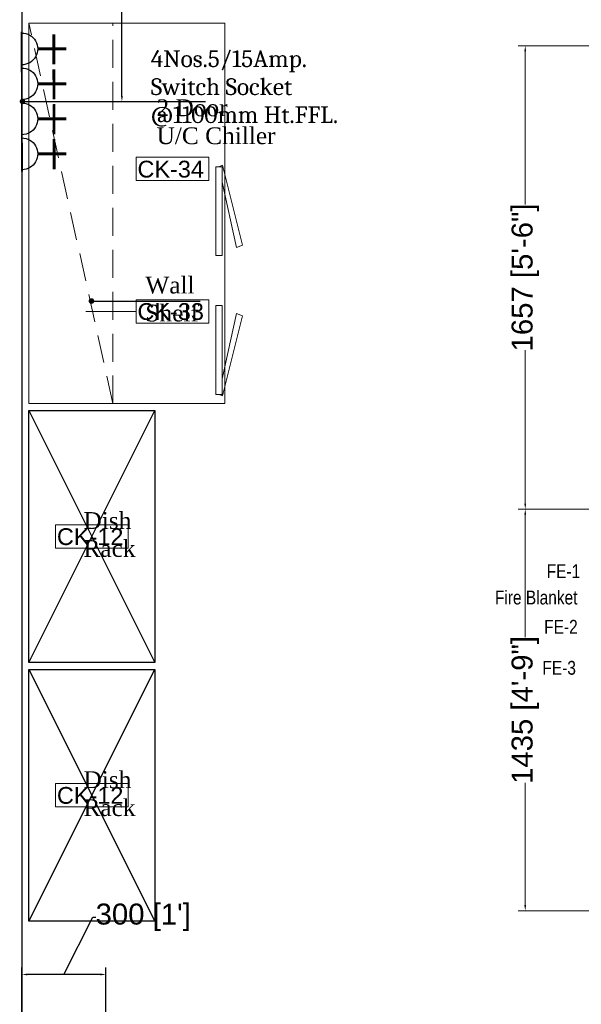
# Model space of a CAD drawing. Header units: millimetres. Extents: x 2985995 to 3127507, y -509231 to -458405.
# Tile 56 of 100: x 3052312 to 3054319, y -469535 to -466016. Entities that reach past the tile are written whole.
import ezdxf

# ---------------------------------------------------------------- set-up
doc = ezdxf.new("R2010")
doc.units = ezdxf.units.MM
doc.header["$LTSCALE"] = 1000
doc.header["$MEASUREMENT"] = 0
doc.header["$PDMODE"] = 3
doc.header["$PDSIZE"] = -1
doc.linetypes.add('DASHED', pattern=[0.75, 0.5, -0.25])
doc.layers.get('0').update_dxf_attribs({"linetype": 'CONTINUOUS'})
doc.layers.get('Defpoints').update_dxf_attribs({"linetype": 'CONTINUOUS'})
for name, color, linetype in [('A-Wall Full', 201, 'CONTINUOUS'), ('Drainage', 252, 'CONTINUOUS'), ('ELECTRICAL', 7, 'CONTINUOUS'), ('Equipment', 5, 'CONTINUOUS'), ('Equipment Name', 7, 'CONTINUOUS')]:
    doc.layers.add(name, color=color, linetype=linetype)
for name, color, linetype, lineweight in [('Civil-Wall-Text', 7, 'CONTINUOUS', 0), ('Equip No.', 1, 'CONTINUOUS', 15), ('Fire Extinguisher', 1, 'CONTINUOUS', 0)]:
    doc.layers.add(name, color=color, linetype=linetype, lineweight=lineweight)
doc.styles.add('2.5 Arial_regular_annotative', font='arial.ttf', dxfattribs={"width": 0.8, "height": 2.5})
doc.styles.add('ARAIL', font='arial.ttf')
doc.styles.add('Arial', font='arial.ttf')
doc.styles.get("Standard").update_dxf_attribs({"font": 'arial.ttf'})
doc.styles.add('style12', font='BOOKOSI.TTF')
doc.dimstyles.new('TFS-Dim', dxfattribs={"dimtxt": 75, "dimasz": 20, "dimexe": 25, "dimexo": 25, "dimgap": 5, "dimtad": 0, "dimdec": 0, "dimzin": 0, "dimdsep": 46, "dimtxsty": 'Standard', "dimcen": 0.09, "dimclrd": 8, "dimclre": 8, "dimadec": 0, "dimazin": 0, "dimtfac": 1, "dimtdec": 0, "dimtofl": 0, "dimtmove": 0, "dimatfit": 3, "dimldrblk": 'DOT', "dimfxl": 1, "dimtolj": 1, "dimtzin": 0, "dimlwd": -1, "dimlwe": -1, "dimarcsym": 0})

# ---------------------------------------------------------------- blocks, each defined once
blk = doc.blocks.new('_Dot')
at = {"color": 0, "linetype": 'ByBlock', "lineweight": -2}
blk.add_line((-0.5, 0), (-1, 0), dxfattribs=at)
at = {"color": 0, "linetype": 'ByBlock', "const_width": 0.5}
blk.add_lwpolyline([(-0.25, 0, 1), (0.25, 0, 1)], format="xyb", close=True, dxfattribs=at)
blk = doc.blocks.new('A$C21C85089')
at = {"layer": 'ELECTRICAL'}
for points, const_width in [([(-42, 108.5), (43.4, 108.5)], 4.7), ([(0, 69.7), (0, 0)], 7.15), ([(-35.8, 30), (38, 30)], 7.15)]:
    blk.add_lwpolyline(points, dxfattribs=dict(at, const_width=const_width))
blk.add_arc((0, 108.5), 38.8, 180, 0, dxfattribs=at)
blk = doc.blocks.new('*D722')
at = {"layer": 'Defpoints', "color": 0, "transparency": 16777216}
for p in [(3052319.7, -463708.1, 0), (3052677.3, -463708.1), (3052344.7, -466307.9, 0)]:
    blk.add_point(p, dxfattribs=at)
at = {"layer": 'ELECTRICAL', "color": 8, "transparency": 16777216}
for p, q in [((3052344.7, -463708.1), (3052702.3, -463708.1)), ((3052677.3, -463728.1), (3052677.3, -464743.4)), ((3052677.3, -466287.9), (3052677.3, -465272.6)), ((3052369.7, -466307.9), (3052702.3, -466307.9))]:
    blk.add_line(p, q, dxfattribs=at)
for points in [[(3052674, -463728.1), (3052680.6, -463728.1), (3052677.3, -463708.1)], [(3052674, -466287.9), (3052680.6, -466287.9), (3052677.3, -466307.9)]]:
    blk.add_solid(points, dxfattribs=at)
at = {"layer": 'ELECTRICAL', "color": 0, "transparency": 16777216, "insert": (3052677.3, -465008), "char_height": 75, "attachment_point": 5, "rotation": 90}
blk.add_mtext('\\A1;2600 [8\'-8"]', dxfattribs=at)
blk = doc.blocks.new('*D753')
at = {"layer": 'Defpoints', "color": 0, "transparency": 16777216}
for p in [(3052319.7, -469428.6), (3052319.7, -469767.8, 0), (3052620.2, -469767.8, 0)]:
    blk.add_point(p, dxfattribs=at)
at = {"layer": 'Drainage', "color": 8, "transparency": 16777216}
for p, q in [((3052470, -469428.6), (3052573.8, -469224.1)), ((3052573.8, -469224.1), (3052583.8, -469224.1)), ((3052319.7, -469742.8), (3052319.7, -469403.6)), ((3052600.2, -469428.6), (3052339.7, -469428.6)), ((3052620.2, -469742.8), (3052620.2, -469403.6))]:
    blk.add_line(p, q, dxfattribs=at)
for points in [[(3052339.7, -469425.3), (3052339.7, -469432), (3052319.7, -469428.6)], [(3052600.2, -469425.3), (3052600.2, -469432), (3052620.2, -469428.6)]]:
    blk.add_solid(points, dxfattribs=at)
at = {"layer": 'Drainage', "color": 0, "transparency": 16777216, "insert": (3052753.4, -469224.1), "char_height": 75, "attachment_point": 5}
blk.add_mtext("\\A1;300 [1']", dxfattribs=at)
blk = doc.blocks.new('*D757')
at = {"layer": 'Civil-Wall-Text', "color": 8, "transparency": 16777216}
for p, q in [((3054465.2, -467765.4), (3054093.9, -467765.4)), ((3054118.9, -467785.4), (3054118.9, -468222.7)), ((3054118.9, -469180.8), (3054118.9, -468743.5)), ((3054465.2, -469200.8), (3054093.9, -469200.8))]:
    blk.add_line(p, q, dxfattribs=at)
for points in [[(3054115.6, -467785.4), (3054122.2, -467785.4), (3054118.9, -467765.4)], [(3054115.6, -469180.8), (3054122.2, -469180.8), (3054118.9, -469200.8)]]:
    blk.add_solid(points, dxfattribs=at)
at = {"layer": 'Defpoints', "color": 0, "transparency": 16777216}
for p in [(3054118.9, -467765.4), (3054490.2, -467765.4, 0), (3054490.2, -469200.8, 0)]:
    blk.add_point(p, dxfattribs=at)
at = {"layer": 'Civil-Wall-Text', "color": 0, "transparency": 16777216, "insert": (3054118.9, -468483.1), "char_height": 75, "attachment_point": 5, "rotation": 90}
blk.add_mtext('\\A1;1435 [4\'-9"]', dxfattribs=at)
blk = doc.blocks.new('*D764')
at = {"layer": 'Civil-Wall-Text', "color": 8, "transparency": 16777216}
for p, q in [((3054465.2, -466108.6), (3054093.9, -466108.6)), ((3054118.9, -466128.6), (3054118.9, -466676.6)), ((3054118.9, -467745.4), (3054118.9, -467197.4)), ((3054465.2, -467765.4), (3054093.9, -467765.4))]:
    blk.add_line(p, q, dxfattribs=at)
for points in [[(3054115.6, -466128.6), (3054122.2, -466128.6), (3054118.9, -466108.6)], [(3054115.6, -467745.4), (3054122.2, -467745.4), (3054118.9, -467765.4)]]:
    blk.add_solid(points, dxfattribs=at)
at = {"layer": 'Defpoints', "color": 0, "transparency": 16777216}
for p in [(3054490.2, -466108.6, 0), (3054118.9, -467765.4), (3054490.2, -467765.4, 0)]:
    blk.add_point(p, dxfattribs=at)
at = {"layer": 'Civil-Wall-Text', "color": 0, "transparency": 16777216, "insert": (3054118.9, -466937), "char_height": 75, "attachment_point": 5, "rotation": 90}
blk.add_mtext('\\A1;1657 [5\'-6"]', dxfattribs=at)

msp = doc.modelspace()

# ---------------------------------------------------------------- linework, layer by layer
at = {"layer": 'A-Wall Full'}
msp.add_line((3052319.74129, -463708.12209, 0), (3052319.74129, -471388.12209, 0), dxfattribs=at)
at = {"layer": 'Equip No.'}
msp.add_line((3052727.74072, -467058.49094), (3052548.23995, -467058.49094), dxfattribs=at)
for points in [[(3052727.74072, -466507.60642), (3052987.50925, -466507.60642), (3052987.50925, -466591.02893), (3052727.74072, -466591.02893)], [(3052727.74072, -467016.77969), (3052987.50925, -467016.77969), (3052987.50925, -467100.2022), (3052727.74072, -467100.2022)]]:
    msp.add_lwpolyline(points, close=True, dxfattribs=at)
at = {"layer": 'Equip No.', "elevation": 0}
for points in [[(3052439.85703, -467821.41084), (3052699.62556, -467821.41084), (3052699.62556, -467904.83335), (3052439.85703, -467904.83335)], [(3052439.85703, -468746.41084), (3052699.62556, -468746.41084), (3052699.62556, -468829.83335), (3052439.85703, -468829.83335)]]:
    msp.add_lwpolyline(points, close=True, dxfattribs=at)
at = {"layer": 'Equipment', "linetype": 'DASHED', "lineweight": 0, "ltscale": 0.2}
msp.add_line((3052644.74129, -467388.12209, 0), (3052344.74129, -466028.12209, 0), dxfattribs=at)
at = {"layer": 'Equipment'}
for p, q in [((3052344.74129, -467413.12209, 0), (3052794.74129, -468313.12209, 0)), ((3052344.74129, -468313.12209, 0), (3052794.74129, -467413.12209, 0)), ((3052344.74129, -468338.12209, 0), (3052794.74129, -469238.12209, 0)), ((3052344.74129, -469238.12209, 0), (3052794.74129, -468338.12209, 0))]:
    msp.add_line(p, q, dxfattribs=at)
at = {"layer": 'Equipment', "lineweight": 0, "ltscale": 50, "elevation": 0}
for points in [[(3053044.74129, -467388.12209), (3053044.74129, -466028.12209), (3052344.74129, -466028.12209), (3052344.74129, -467388.12209)], [(3053013.40518, -466858.36209), (3053035.67263, -466858.36209), (3053035.67263, -466541.08936), (3053013.40518, -466541.08936)], [(3053013.40518, -467037.76247), (3053035.67263, -467037.76247), (3053035.67263, -467355.0352), (3053013.40518, -467355.0352)]]:
    msp.add_lwpolyline(points, close=True, dxfattribs=at)
at = {"layer": 'Equipment', "linetype": 'DASHED', "lineweight": 0, "ltscale": 0.2, "elevation": 0}
msp.add_lwpolyline([(3052344.74129, -467388.12209), (3052644.74129, -467388.12209), (3052644.74129, -466028.12209), (3052344.74129, -466028.12209)], close=True, dxfattribs=at)
at = {"layer": 'Equipment', "lineweight": 0, "ltscale": 50, "elevation": 0}
for points in [[(3053035.67263, -466596.81649), (3053087.29379, -466829.62192), (3053108.1992, -466821.95358), (3053037.16153, -466536.21485), (3053023.87264, -466541.08936)], [(3053035.67263, -467299.30807), (3053087.29379, -467066.50264), (3053108.1992, -467074.17098), (3053037.16153, -467359.90971), (3053023.87264, -467355.0352)]]:
    msp.add_lwpolyline(points, dxfattribs=at)
at = {"layer": 'Equipment', "elevation": 0}
for points in [[(3052794.74129, -467413.12209), (3052794.74129, -468313.12209), (3052344.74129, -468313.12209), (3052344.74129, -467413.12209)], [(3052794.74129, -468338.12209), (3052794.74129, -469238.12209), (3052344.74129, -469238.12209), (3052344.74129, -468338.12209)]]:
    msp.add_lwpolyline(points, close=True, dxfattribs=at)

# ---------------------------------------------------------------- block references
at = {"layer": 'ELECTRICAL', "xscale": -1.464380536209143, "yscale": 1.464380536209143, "zscale": 1.464380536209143, "rotation": 90.06050906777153}
for p in [(3052478.20712, -466119.97229, 0), (3052478.33913, -466244.97222, 0), (3052478.47114, -466369.97215, 0), (3052478.60315, -466494.97208, 0)]:
    msp.add_blockref('A$C21C85089', p, dxfattribs=at)

# ---------------------------------------------------------------- texts
at = {"layer": 'ELECTRICAL', "color": 7, "insert": (3052780.59627, -466125.08155, 0), "char_height": 60, "width": 730.3069108, "attachment_point": 1, "style": 'ARAIL'}
msp.add_mtext('{\\fCambria|b0|i0|c0|p18;4Nos.5/15Amp.\\PSwitch Socket @1100mm Ht.FFL.}', dxfattribs=at)
at = {"layer": 'Equip No.', "color": 7, "char_height": 60, "attachment_point": 1, "style": 'Arial'}
for s, insert in [('\\pxqc;CK-34', (3052481.99193, -466519.76769, 1117.38829)), ('\\pxqc;CK-33', (3052481.99193, -467028.94096, 1117.38829)), ('\\pxqc;CK-12', (3052194.10824, -467833.57211, 1117.38829)), ('\\pxqc;CK-12', (3052194.10824, -468758.57211, 1117.38829))]:
    msp.add_mtext_dynamic_manual_height_columns(s, width=739.3571968, gutter_width=15, heights=[46.53479], dxfattribs=dict(at, insert=insert))
at = {"layer": 'Equipment Name', "color": 0, "char_height": 60, "width": 505.9382414, "attachment_point": 1, "style": 'style12'}
for s, insert in [('\\pxql;2 Door \\PU/C Chiller', (3052800.97917, -466300.43262, 0)), ('\\pxql;Wall \\PShelf', (3052761.12096, -466934.31368, 0))]:
    msp.add_mtext(s, dxfattribs=dict(at, insert=insert))
at = {"layer": 'Equipment Name', "color": 0, "char_height": 60, "attachment_point": 1, "style": 'style12'}
for insert in [(3052539.82421, -467775.99533, 0), (3052539.82421, -468702.36926, 0)]:
    msp.add_mtext_dynamic_manual_height_columns('\\pxql;Dish \\PRack', width=505.9382414, gutter_width=15, heights=[0], dxfattribs=dict(at, insert=insert))
at = {"layer": 'Fire Extinguisher', "color": 1, "style": '2.5 Arial_regular_annotative', "width": 0.8}
msp.add_text('FE-1', height=49.514285, dxfattribs=at).set_placement((3054195.53069, -468011.9062, 0.00008))
at = {"layer": 'Fire Extinguisher', "color": 5, "style": '2.5 Arial_regular_annotative', "width": 0.8}
msp.add_text('Fire Blanket', height=49.514285, dxfattribs=at).set_placement((3054010.44319, -468105.97476, 0.00008))
at = {"layer": 'Fire Extinguisher', "color": 3, "style": '2.5 Arial_regular_annotative', "width": 0.8}
msp.add_text('FE-2', height=49.514285, dxfattribs=at).set_placement((3054186.47963, -468210.60198, 0.00008))
at = {"layer": 'Fire Extinguisher', "color": 6, "style": '2.5 Arial_regular_annotative', "width": 0.8}
msp.add_text('FE-3', height=49.514285, dxfattribs=at).set_placement((3054180.14774, -468357.17693, 0.00008))

# ---------------------------------------------------------------- dimensions: what is measured, and where the dimension line sits
at = {"layer": 'Civil-Wall-Text'}
for p1, distance, picture, middle in [((3054490.16035, -466108.59092, 0), -371.24889, '*D764', (3054118.91146, -466936.99544)), ((3054490.16035, -469200.82489, 0), 371.24889, '*D757', (3054118.91146, -468483.11243))]:
    dim = msp.add_aligned_dim(p1=p1, p2=(3054490.16035, -467765.39996, 0), distance=distance, dimstyle='TFS-Dim', dxfattribs=at)
    dim.commit()
    dim.dimension.update_dxf_attribs({"geometry": picture, "text_midpoint": middle})
at = {"layer": 'Drainage'}
dim = msp.add_linear_dim(base=(3052319.74129, -469428.63038), p1=(3052620.2352, -469767.75791, 0), p2=(3052319.74129, -469767.75791, 0), angle=180, dimstyle='TFS-Dim', override={"dimtmove": 1}, dxfattribs=at)
dim.commit()
dim.dimension.update_dxf_attribs({"geometry": '*D753', "text_midpoint": (3052588.79625, -469224.10226), "dimtype": 161})
at = {"layer": 'ELECTRICAL'}
dim = msp.add_linear_dim(base=(3052677.30973, -463708.12209), p1=(3052344.74129, -466307.90385, 0), p2=(3052319.74129, -463708.12209, 0), angle=90, dimstyle='TFS-Dim', dxfattribs=at)
dim.commit()
dim.dimension.update_dxf_attribs({"geometry": '*D722', "text_midpoint": (3052677.30973, -465008.01297)})

# ---------------------------------------------------------------- leaders
msp.add_leader([(3052321.89805, -466307.90385, 0), (3052975.65924, -466307.90385, 0)], dimstyle='TFS-Dim', override={"dimgap": 5, "dimtad": 0, "dimfxl": 10, "dimfxlon": 1, "dimtfill": 1, "dimtfillclr": 256, "dimarcsym": 1}, dxfattribs=at)
at = {"layer": 'Equipment Name', "color": 0}
msp.add_leader([(3052568.48066, -467021.37446, 0), (3052957.09309, -467021.37446, 0)], dimstyle='TFS-Dim', override={"dimgap": 5, "dimtad": 0, "dimfxl": 10, "dimfxlon": 1, "dimtfill": 1, "dimtfillclr": 256, "dimarcsym": 1}, dxfattribs=at)

doc.saveas('drawing.dxf')
